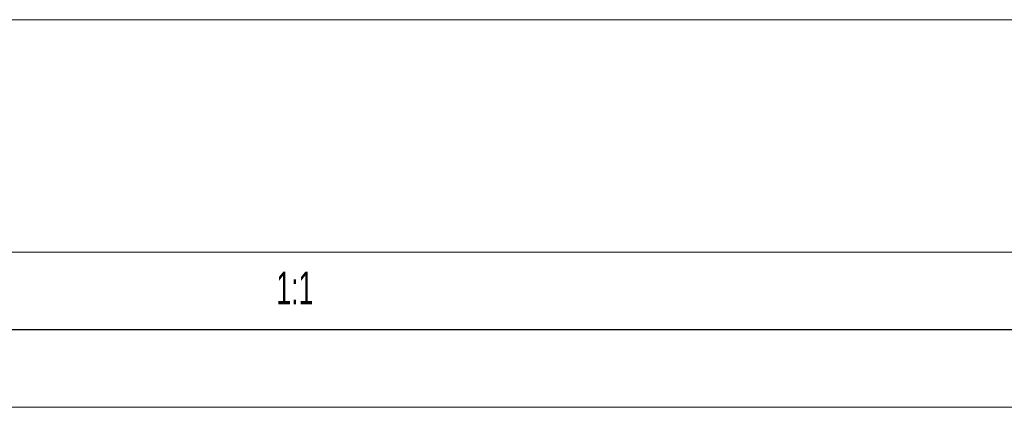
# Model space of a CAD drawing. Header units: millimetres. Extents: x 0 to 420, y 0 to 297.
# Tile 15 of 21: x 293 to 356, y 0 to 25. Entities that reach past the tile are written whole.
import ezdxf

# ---------------------------------------------------------------- set-up
doc = ezdxf.new("R2010")
doc.units = ezdxf.units.MM
doc.layers.add('FORMATO', color=7, linetype='Continuous')
doc.layers.add('LEGENDA', color=7, linetype='Continuous')
doc.styles.add('SLDTEXTSTYLE1', font='TXT', dxfattribs={"width": 0.605})

msp = doc.modelspace()

# ---------------------------------------------------------------- linework, layer by layer
at = {"layer": 'FORMATO', "lineweight": 0}
for p, q in [((235, 25.012), (415, 25.012)), ((263.916, 10), (389, 10.017)), ((0, 0), (420, 0))]:
    msp.add_line(p, q, dxfattribs=at)
at = {"layer": 'FORMATO'}
msp.add_line((415, 5), (19.916, 5), dxfattribs=at)

# ---------------------------------------------------------------- texts
at = {"layer": 'LEGENDA', "insert": (310.583, 8.755), "char_height": 2.1167, "attachment_point": 2, "style": 'SLDTEXTSTYLE1'}
msp.add_mtext('1:1', dxfattribs=at)

doc.saveas('drawing.dxf')
